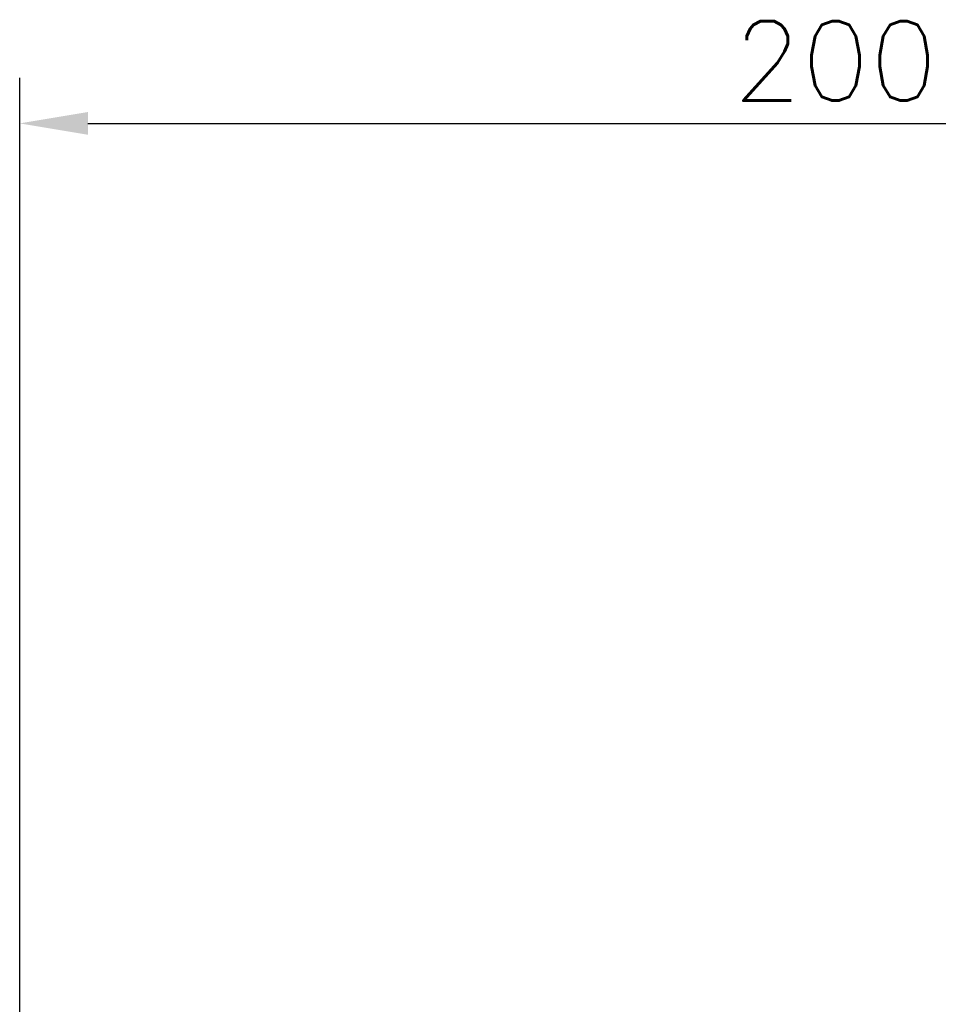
# Model space of a CAD drawing. Extents: x -4258 to -3838, y 2184 to 2778.
# Tile 10 of 20: x -4144 to -4103, y 2511 to 2554. Entities that reach past the tile are written whole.
import ezdxf

# ---------------------------------------------------------------- set-up
doc = ezdxf.new("R2010")
doc.units = 0
doc.header["$LTSCALE"] = 5
doc.header["$MEASUREMENT"] = 0
doc.linetypes.add('PHANTOM', pattern=[2.5, 1.25, -0.25, 0.25, -0.25, 0.25, -0.25])
doc.layers.add('D', color=2, linetype='CONTINUOUS')
doc.layers.add('PH', color=3, linetype='PHANTOM')
doc.styles.add('GHS', font='ROMANS', dxfattribs={"bigfont": 'GHS'})

msp = doc.modelspace()

# ---------------------------------------------------------------- linework, layer by layer
at = {"layer": 'D', "ltscale": 0.6}
for p, q in [((-4143.635, 2466.018), (-4143.635, 2551.438)), ((-4140.635, 2549.438), (-4074.135, 2549.438))]:
    msp.add_line(p, q, dxfattribs=at)
msp.add_solid([(-4140.635, 2549.938), (-4140.635, 2548.938), (-4143.635, 2549.438)], dxfattribs=at)
at = {"layer": 'PH'}
msp.add_spline([(-4143.635, 2268.293), (-4132.917, 2247.303), (-4110.13, 2241.54), (-4084.493, 2353.089), (-4071.135, 2533.263)], degree=3, dxfattribs=at)

# ---------------------------------------------------------------- texts
at = {"layer": 'D', "ltscale": 0.6, "insert": (-4107.755, 2552.188), "char_height": 3.5, "attachment_point": 5, "style": 'GHS'}
msp.add_mtext('\\A1;200', dxfattribs=at)

doc.saveas('drawing.dxf')
